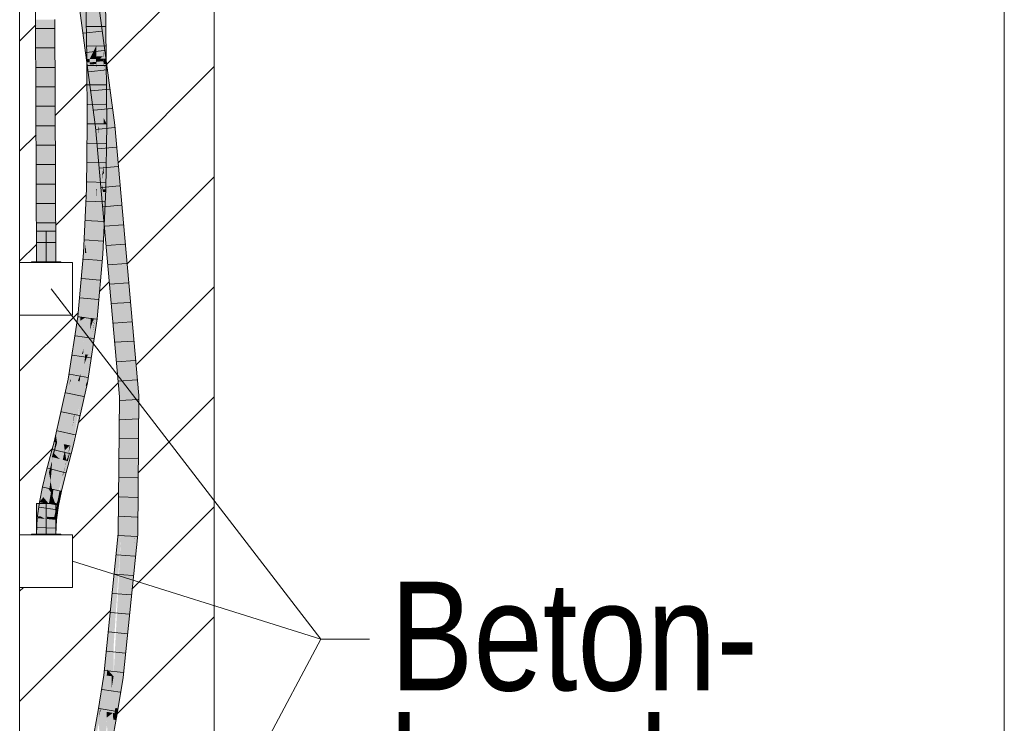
# Model space of a CAD drawing. Extents: x -620 to 300, y 62 to 1107.
# Tile 105 of 109: x 193 to 205, y 687 to 696. Entities that reach past the tile are written whole.
import ezdxf
from ezdxf.lldxf.tags import DXFTag

# ---------------------------------------------------------------- set-up
doc = ezdxf.new("R2010")
doc.units = 0
doc.layers.get('0').update_dxf_attribs({"lineweight": 35})
for name, color, linetype, lineweight, true_color in [('E_Betonbaudose', 1, 'Continuous', 13, 0xff0000), ('E_Detail_Beschriftung', 7, 'Continuous', 13, 0x009900), ('E_Detail_Wandschraffur', 7, 'Continuous', 5, 0xc0c0c0), ('E_Leerrohr 25-A06G9GDD8I', 7, 'Continuous', 9, 0xff8000), ('E_Leerrohr 25-Shading', 7, 'Continuous', 9, 0xff8000)]:
    doc.layers.add(name, color=color, linetype=linetype, lineweight=lineweight, true_color=true_color)
doc.layers.add('E_Detail_Linie_Text_Bem', color=7, linetype='Continuous', lineweight=13)
doc.styles.get("Standard").update_dxf_attribs({"font": 'ARIALN.TTF'})
tags = doc.linetypes.add('fein_strichliert', pattern=[4, 1, -2, 1]).pattern_tags.tags
tags[8:9] = [DXFTag(74, 4), DXFTag(75, 0), DXFTag(340, '0'), DXFTag(46, 0.0), DXFTag(50, 0.0), DXFTag(44, 0.0), DXFTag(45, 0.0)]
tags[6:7] = [DXFTag(74, 4), DXFTag(75, 0), DXFTag(340, '0'), DXFTag(46, 0.0), DXFTag(50, 0.0), DXFTag(44, 0.0), DXFTag(45, 0.0)]
tags[4:5] = [DXFTag(74, 4), DXFTag(75, 0), DXFTag(340, '0'), DXFTag(46, 0.0), DXFTag(50, 0.0), DXFTag(44, 0.0), DXFTag(45, 0.0)]
tags = doc.linetypes.add('fein_strichliert-A06G9GDB8I', pattern=[4, 1, -2, 1]).pattern_tags.tags
tags[8:9] = [DXFTag(74, 4), DXFTag(75, 0), DXFTag(340, '0'), DXFTag(46, 0.0), DXFTag(50, 0.0), DXFTag(44, 0.0), DXFTag(45, 0.0)]
tags[6:7] = [DXFTag(74, 4), DXFTag(75, 0), DXFTag(340, '0'), DXFTag(46, 0.0), DXFTag(50, 0.0), DXFTag(44, 0.0), DXFTag(45, 0.0)]
tags[4:5] = [DXFTag(74, 4), DXFTag(75, 0), DXFTag(340, '0'), DXFTag(46, 0.0), DXFTag(50, 0.0), DXFTag(44, 0.0), DXFTag(45, 0.0)]
tags = doc.linetypes.add('STRICHPUNKT2-A06G9GDE8I', pattern=[12.7, 6.35, -3.175, 0, -3.175]).pattern_tags.tags
tags[10:11] = [DXFTag(74, 4), DXFTag(75, 0), DXFTag(340, '0'), DXFTag(46, 0.0), DXFTag(50, 0.0), DXFTag(44, 0.0), DXFTag(45, 0.0)]
tags[8:9] = [DXFTag(74, 4), DXFTag(75, 0), DXFTag(340, '0'), DXFTag(46, 0.0), DXFTag(50, 0.0), DXFTag(44, 0.0), DXFTag(45, 0.0)]
tags[6:7] = [DXFTag(74, 4), DXFTag(75, 0), DXFTag(340, '0'), DXFTag(46, 0.0), DXFTag(50, 0.0), DXFTag(44, 0.0), DXFTag(45, 0.0)]
tags[4:5] = [DXFTag(74, 4), DXFTag(75, 0), DXFTag(340, '0'), DXFTag(46, 0.0), DXFTag(50, 0.0), DXFTag(44, 0.0), DXFTag(45, 0.0)]

# ---------------------------------------------------------------- blocks, each defined once
blk = doc.blocks.new('Shading-A06G9G1B8I', base_point=(193.119, 715.362))
at = {"layer": 'E_Leerrohr 25-Shading', "color": 43, "true_color": 0xd7ab7f}
for points in [[(193.505, 696.2), (193.631, 695.252), (193.518, 696.202), (193.632, 695.252)], [(193.518, 696.202), (193.663, 695.288), (193.541, 696.205)], [(193.518, 696.202), (193.632, 695.252), (193.666, 695.261), (193.667, 695.254)], [(193.518, 696.202), (193.666, 695.261), (193.663, 695.288)], [(193.65, 696.207), (193.613, 696.207), (193.661, 695.332), (193.625, 695.332)], [(193.662, 695.332), (193.65, 696.207), (193.661, 695.332)], [(193.844, 695.289), (193.741, 696.231), (193.83, 695.368), (193.716, 696.227)], [(193.812, 695.786), (193.752, 696.232), (193.789, 695.784), (193.741, 696.231)], [(193.837, 695.5), (193.835, 696.21), (193.826, 696.21)], [(193.875, 695.335), (193.863, 696.211), (193.842, 695.334), (193.835, 696.21)], [(193.837, 695.5), (193.84, 695.392), (193.835, 696.21), (193.841, 695.473)], [(192.978, 692.724), (193.015, 692.724), (192.965, 695.836), (193.002, 695.836)], [(193.206, 695.837), (193.179, 695.837), (193.2, 692.724), (193.18, 695.602)], [(193.206, 695.837), (193.2, 692.724), (193.228, 692.724)], [(193.228, 692.724), (193.215, 695.837), (193.206, 695.837)], [(193.789, 695.784), (193.822, 695.492), (193.812, 695.786), (193.851, 695.494)], [(193.18, 695.602), (193.192, 692.724), (193.2, 692.724)], [(193.851, 695.494), (193.822, 695.492), (193.872, 695.33), (193.84, 695.327)], [(193.84, 695.392), (193.837, 695.5), (193.84, 695.369)], [(193.837, 695.5), (193.839, 695.334), (193.841, 695.334)], [(193.84, 695.392), (193.842, 695.334), (193.841, 695.473)], [(193.662, 695.291), (193.661, 695.332), (193.626, 695.288), (193.625, 695.332)], [(193.665, 694.493), (193.662, 695.291), (193.631, 694.494), (193.626, 695.288)], [(193.661, 695.332), (193.662, 695.291), (193.662, 695.332), (193.662, 695.291)], [(193.666, 694.493), (193.667, 694.493), (193.662, 695.332)], [(193.662, 695.291), (193.665, 694.493), (193.662, 695.291), (193.666, 694.493)], [(193.83, 695.368), (193.839, 695.3), (193.842, 695.301)], [(193.839, 695.303), (193.841, 695.334), (193.84, 695.334)], [(193.839, 695.303), (193.844, 694.57), (193.841, 695.334), (193.842, 695.248)], [(193.839, 695.334), (193.839, 695.303), (193.84, 695.334)], [(193.839, 695.3), (193.858, 695.16), (193.842, 695.301), (193.844, 695.289)], [(193.841, 695.334), (193.842, 695.334), (193.84, 695.369), (193.84, 695.392)], [(193.876, 695.303), (193.872, 695.33), (193.843, 695.301), (193.84, 695.327)], [(193.841, 695.334), (193.842, 695.303), (193.842, 695.334), (193.842, 695.303)], [(193.876, 695.305), (193.875, 695.335), (193.842, 695.303), (193.842, 695.334)], [(193.843, 694.989), (193.878, 694.989), (193.842, 695.303), (193.876, 695.305)], [(193.842, 695.303), (193.842, 695.248), (193.842, 695.303)], [(193.88, 695.27), (193.876, 695.303), (193.846, 695.267), (193.843, 695.301)], [(193.846, 695.267), (193.858, 695.16), (193.88, 695.27), (193.985, 694.482)], [(193.631, 695.252), (193.644, 695.149), (193.632, 695.252)], [(193.632, 695.252), (193.644, 695.149), (193.667, 695.254), (193.773, 694.46)], [(193.69, 694.873), (193.644, 695.149), (193.697, 694.754)], [(193.773, 694.46), (193.644, 695.149), (193.759, 694.459)], [(193.985, 694.482), (193.858, 695.16), (193.949, 694.479)], [(193.844, 694.57), (193.881, 694.493), (193.843, 694.989), (193.878, 694.989)], [(193.759, 694.459), (193.69, 694.873), (193.736, 694.457), (193.697, 694.754)], [(193.881, 694.493), (193.844, 694.57), (193.844, 694.493)], [(193.631, 694.494), (193.631, 694.494), (193.622, 693.663), (193.62, 693.663)], [(193.622, 693.663), (193.649, 693.662), (193.631, 694.494), (193.665, 694.493)], [(193.665, 694.493), (193.649, 693.662), (193.666, 694.493), (193.651, 693.662)], [(193.666, 694.493), (193.651, 693.662), (193.667, 694.493), (193.653, 693.662)], [(193.653, 693.662), (193.657, 693.662), (193.667, 694.493)], [(193.736, 694.457), (193.805, 693.766), (193.759, 694.459), (193.784, 694.232)], [(193.805, 693.766), (193.736, 694.457), (193.812, 693.601)], [(193.759, 694.459), (193.801, 694.083), (193.773, 694.46), (193.783, 694.349)], [(193.881, 694.493), (193.844, 694.493), (193.87, 693.655), (193.833, 693.656)], [(194.241, 691.599), (193.985, 694.482), (194.257, 691.003), (193.949, 694.479)], [(193.801, 694.083), (193.826, 693.857), (193.783, 694.349)], [(193.784, 694.232), (193.83, 693.815), (193.826, 693.857)], [(193.83, 693.815), (193.784, 694.232), (193.845, 693.361), (193.805, 693.766)], [(193.805, 693.766), (193.812, 693.601), (193.845, 693.361), (193.849, 693.188)], [(193.83, 693.815), (193.845, 693.361), (193.839, 693.623)], [(193.835, 693.762), (193.83, 693.815), (193.842, 693.574)], [(193.875, 693.061), (193.85, 693.593), (193.842, 693.574), (193.835, 693.762)], [(193.622, 693.663), (193.62, 693.663), (193.594, 693.085)], [(193.594, 693.085), (193.608, 692.952), (193.622, 693.663), (193.649, 693.662)], [(193.649, 693.662), (193.608, 692.952), (193.651, 693.662), (193.609, 692.938)], [(193.651, 693.662), (193.609, 692.938), (193.653, 693.662), (193.612, 692.913)], [(193.653, 693.662), (193.612, 692.913), (193.657, 693.662), (193.616, 692.872)], [(193.616, 692.872), (193.619, 692.837), (193.657, 693.662)], [(193.807, 693.079), (193.832, 692.822), (193.832, 693.623), (193.868, 693.622)], [(193.832, 693.623), (193.839, 693.623), (193.833, 693.656), (193.839, 693.656)], [(193.839, 693.623), (193.868, 693.622), (193.839, 693.656), (193.87, 693.655)], [(193.845, 693.361), (193.859, 693.219), (193.839, 693.623)], [(193.875, 693.061), (193.842, 693.574), (193.859, 693.219)], [(193.865, 693.419), (193.85, 693.593), (193.893, 692.875), (193.875, 693.061)], [(193.865, 693.419), (193.893, 692.875), (193.88, 693.251), (193.908, 692.731)], [(193.849, 693.188), (193.875, 692.888), (193.845, 693.361), (193.859, 693.219)], [(193.908, 692.731), (194.08, 690.993), (193.88, 693.251)], [(193.875, 693.061), (193.859, 693.219), (193.892, 692.703), (193.875, 692.888)], [(193.583, 692.839), (193.601, 692.838), (193.594, 693.085), (193.608, 692.952)], [(193.807, 693.079), (193.796, 692.825), (193.797, 692.825)], [(193.832, 692.822), (193.807, 693.079), (193.797, 692.825)], [(193.893, 692.875), (193.875, 693.061), (193.917, 692.418), (193.892, 692.703)], [(193.608, 692.952), (193.601, 692.838), (193.609, 692.938), (193.603, 692.838)], [(193.609, 692.938), (193.603, 692.838), (193.612, 692.913), (193.607, 692.838)], [(193.612, 692.913), (193.607, 692.838), (193.616, 692.872), (193.614, 692.837)], [(193.614, 692.837), (193.619, 692.837), (193.616, 692.872)], [(193.893, 692.875), (193.917, 692.418), (193.908, 692.731), (193.935, 692.214)], [(193.601, 692.838), (193.583, 692.839), (193.51, 692.029)], [(193.51, 692.029), (193.512, 692.029), (193.601, 692.838), (193.603, 692.838)], [(193.603, 692.838), (193.512, 692.029), (193.607, 692.838), (193.518, 692.027)], [(193.607, 692.838), (193.518, 692.027), (193.614, 692.837), (193.527, 692.024)], [(193.614, 692.837), (193.527, 692.024), (193.619, 692.837), (193.538, 692.021)], [(193.538, 692.021), (193.545, 692.019), (193.619, 692.837)], [(193.797, 692.825), (193.796, 692.825), (193.73, 691.997), (193.721, 691.998)], [(193.812, 692.602), (193.832, 692.822), (193.779, 692.604), (193.797, 692.825)], [(193.935, 692.214), (194.044, 690.991), (193.908, 692.731), (194.08, 690.993)], [(193.73, 691.997), (193.757, 691.994), (193.779, 692.604), (193.812, 692.602)], [(193.44, 691.368), (193.424, 691.209), (193.545, 692.019)], [(193.538, 692.02), (193.459, 691.562), (193.545, 692.019), (193.44, 691.368)], [(193.527, 692.021), (193.477, 691.741), (193.538, 692.02), (193.459, 691.562)], [(193.517, 692.023), (193.49, 691.873), (193.527, 692.021), (193.477, 691.741)], [(193.497, 691.941), (193.49, 691.873), (193.512, 692.023), (193.517, 692.023)], [(193.512, 692.023), (193.509, 692.024), (193.497, 691.941)], [(193.509, 692.024), (193.512, 692.023), (193.51, 692.029), (193.512, 692.029)], [(193.512, 692.029), (193.512, 692.023), (193.518, 692.027), (193.517, 692.023)], [(193.518, 692.027), (193.517, 692.023), (193.527, 692.024), (193.527, 692.021)], [(193.527, 692.024), (193.527, 692.021), (193.538, 692.021), (193.538, 692.02)], [(193.538, 692.02), (193.545, 692.019), (193.538, 692.021)], [(193.634, 691.17), (193.757, 691.994), (193.621, 691.172), (193.73, 691.997)], [(193.687, 691.74), (193.726, 691.967), (193.721, 691.998), (193.73, 691.997)], [(193.687, 691.74), (193.721, 691.998), (193.71, 691.927)], [(193.471, 691.769), (193.414, 691.39), (193.49, 691.873), (193.477, 691.741)], [(193.49, 691.873), (193.497, 691.941), (193.471, 691.769)], [(193.717, 691.899), (193.695, 691.788), (193.668, 691.531), (193.676, 691.635)], [(193.71, 691.927), (193.684, 691.754), (193.687, 691.74), (193.671, 691.646)], [(193.695, 691.788), (193.717, 691.899), (193.718, 691.925)], [(193.717, 691.899), (193.726, 691.967), (193.718, 691.925)], [(193.477, 691.741), (193.414, 691.39), (193.399, 691.213), (193.388, 691.215)], [(193.477, 691.741), (193.399, 691.213), (193.459, 691.562)], [(193.663, 691.533), (193.695, 691.788), (193.651, 691.534)], [(193.684, 691.754), (193.651, 691.531), (193.671, 691.646)], [(193.676, 691.635), (193.618, 691.173), (193.668, 691.531), (193.621, 691.172)], [(194.293, 691.005), (194.241, 691.599), (194.286, 691.005)], [(194.241, 691.599), (194.257, 691.003), (194.286, 691.005)], [(193.459, 691.562), (193.399, 691.213), (193.44, 691.368), (193.414, 691.211)], [(193.615, 691.173), (193.661, 691.532), (193.611, 691.174), (193.656, 691.531)], [(193.611, 691.174), (193.656, 691.531), (193.627, 691.374), (193.651, 691.531)], [(193.663, 691.533), (193.661, 691.532), (193.618, 691.173), (193.615, 691.173)], [(193.656, 691.533), (193.651, 691.534), (193.656, 691.531), (193.651, 691.531)], [(193.661, 691.533), (193.656, 691.533), (193.661, 691.532), (193.656, 691.531)], [(193.661, 691.532), (193.663, 691.533), (193.661, 691.533)], [(193.414, 691.211), (193.424, 691.209), (193.44, 691.368)], [(193.627, 691.374), (193.598, 691.176), (193.602, 691.176)], [(193.611, 691.174), (193.627, 691.374), (193.602, 691.176)], [(193.424, 691.209), (193.238, 690.439), (193.239, 690.434)], [(193.424, 691.209), (193.398, 691.148), (193.238, 690.439), (193.297, 690.745)], [(193.244, 690.402), (193.424, 691.209), (193.239, 690.434)], [(193.398, 691.148), (193.355, 691.044), (193.297, 690.745)], [(193.355, 691.044), (193.388, 691.215), (193.319, 690.907)], [(193.388, 691.215), (193.355, 691.044), (193.399, 691.213)], [(193.399, 691.213), (193.355, 691.044), (193.414, 691.211), (193.398, 691.148)], [(193.398, 691.148), (193.424, 691.209), (193.414, 691.211)], [(193.479, 690.476), (193.611, 691.174), (193.547, 690.891), (193.602, 691.176)], [(193.515, 690.638), (193.615, 691.173), (193.479, 690.476), (193.611, 691.174)], [(193.547, 690.891), (193.598, 691.176), (193.501, 690.651), (193.505, 690.678)], [(193.505, 690.678), (193.598, 691.176), (193.531, 690.879)], [(193.618, 691.173), (193.615, 691.173), (193.533, 690.717), (193.515, 690.638)], [(193.533, 690.717), (193.537, 690.736), (193.618, 691.173), (193.621, 691.172)], [(193.602, 691.176), (193.598, 691.176), (193.547, 690.891)], [(193.613, 691.13), (193.595, 691.037), (193.624, 691.129), (193.585, 690.953)], [(193.634, 691.17), (193.621, 691.172), (193.624, 691.129), (193.613, 691.13)], [(193.319, 690.907), (193.297, 690.745), (193.355, 691.044)], [(193.595, 691.037), (193.537, 690.736), (193.585, 690.953)], [(194.08, 690.993), (194.044, 690.991), (194.032, 689.232), (194.03, 689.232)], [(194.066, 689.23), (194.08, 690.993), (194.032, 689.232)], [(194.286, 691.005), (194.257, 691.003), (194.276, 689.219), (194.243, 689.221)], [(194.28, 689.219), (194.293, 691.005), (194.276, 689.219), (194.286, 691.005)], [(193.319, 690.907), (193.293, 690.792), (193.297, 690.745), (193.268, 690.628)], [(193.531, 690.879), (193.416, 690.362), (193.429, 690.359)], [(193.444, 690.356), (193.531, 690.879), (193.429, 690.359)], [(193.476, 690.463), (193.479, 690.476), (193.491, 690.575), (193.547, 690.891)], [(193.547, 690.891), (193.501, 690.651), (193.491, 690.575)], [(193.293, 690.792), (193.268, 690.68), (193.238, 690.439), (193.234, 690.463)], [(193.268, 690.628), (193.238, 690.439), (193.297, 690.745)], [(193.234, 690.463), (193.268, 690.68), (193.231, 690.484), (193.237, 690.542)], [(193.505, 690.678), (193.444, 690.356), (193.501, 690.651)], [(193.501, 690.651), (193.444, 690.356), (193.491, 690.575), (193.452, 690.354)], [(193.228, 690.501), (193.208, 690.411), (193.214, 690.409)], [(193.231, 690.484), (193.228, 690.501), (193.223, 690.407), (193.214, 690.409)], [(193.234, 690.463), (193.231, 690.484), (193.225, 690.407), (193.223, 690.407)], [(193.225, 690.407), (193.233, 690.405), (193.234, 690.463), (193.238, 690.439)], [(193.237, 690.542), (193.228, 690.501), (193.231, 690.484)], [(193.452, 690.354), (193.476, 690.463), (193.491, 690.575)], [(193.214, 690.409), (193.208, 690.411), (193.177, 690.218), (193.157, 690.223)], [(193.223, 690.407), (193.214, 690.409), (193.211, 690.332), (193.177, 690.218)], [(193.189, 690.215), (193.202, 690.249), (193.211, 690.332), (193.214, 690.343)], [(193.202, 690.249), (193.233, 690.405), (193.214, 690.343)], [(193.233, 690.405), (193.202, 690.249), (193.207, 690.271)], [(193.205, 690.26), (193.244, 690.402), (193.233, 690.405)], [(193.223, 690.407), (193.211, 690.332), (193.217, 690.363)], [(193.217, 690.363), (193.211, 690.332), (193.214, 690.343)], [(193.225, 690.407), (193.217, 690.363), (193.233, 690.405), (193.214, 690.343)], [(193.225, 690.407), (193.223, 690.407), (193.217, 690.363)], [(193.234, 690.413), (193.233, 690.405), (193.239, 690.434), (193.244, 690.402)], [(193.238, 690.439), (193.234, 690.413), (193.239, 690.434)], [(193.369, 690.181), (193.413, 690.293), (193.416, 690.362), (193.429, 690.359)], [(193.369, 690.181), (193.416, 690.362), (193.385, 690.247)], [(193.398, 690.158), (193.444, 690.356), (193.382, 690.162), (193.429, 690.359)], [(193.398, 690.158), (193.452, 690.354), (193.398, 690.158), (193.444, 690.356)], [(193.177, 690.218), (193.157, 690.223), (193.14, 690.021), (193.105, 690.03)], [(193.14, 690.021), (193.189, 690.215), (193.177, 690.218)], [(193.14, 690.021), (193.14, 690.021), (193.189, 690.215), (193.18, 690.167)], [(193.211, 690.332), (193.177, 690.218), (193.189, 690.215)], [(193.18, 690.167), (193.192, 690.214), (193.189, 690.215)], [(193.202, 690.249), (193.189, 690.215), (193.192, 690.214)], [(193.202, 690.249), (193.205, 690.26), (193.207, 690.271)], [(193.385, 690.247), (193.363, 690.168), (193.375, 690.206), (193.366, 690.175)], [(193.375, 690.164), (193.413, 690.293), (193.365, 690.167), (193.369, 690.181)], [(193.366, 690.175), (193.369, 690.181), (193.375, 690.206)], [(193.382, 690.162), (193.413, 690.293), (193.375, 690.164)], [(193.363, 690.168), (193.312, 689.977), (193.358, 690.145)], [(193.312, 689.977), (193.313, 689.976), (193.358, 690.145), (193.342, 690.079)], [(193.337, 689.97), (193.382, 690.162), (193.318, 689.975), (193.375, 690.164)], [(193.342, 690.079), (193.318, 689.975), (193.351, 690.11), (193.32, 689.979)], [(193.32, 689.979), (193.375, 690.164), (193.365, 690.167)], [(193.347, 689.968), (193.398, 690.158), (193.337, 689.97), (193.382, 690.162)], [(193.365, 690.167), (193.342, 690.079), (193.351, 690.11)], [(193.365, 690.167), (193.364, 690.167), (193.342, 690.079), (193.358, 690.145)], [(193.364, 690.167), (193.363, 690.168), (193.358, 690.145)], [(193.366, 690.175), (193.363, 690.168), (193.364, 690.167)], [(193.365, 690.167), (193.369, 690.181), (193.364, 690.167), (193.366, 690.175)], [(193.14, 690.021), (193.105, 690.03), (193.092, 689.826), (193.057, 689.834)], [(193.313, 689.976), (193.312, 689.977), (193.265, 689.787)], [(193.267, 689.787), (193.318, 689.975), (193.265, 689.787), (193.313, 689.976)], [(193.276, 689.785), (193.296, 689.78), (193.318, 689.975), (193.337, 689.97)], [(193.3, 689.779), (193.347, 689.968), (193.296, 689.78), (193.337, 689.97)], [(193.313, 689.976), (193.318, 689.975), (193.342, 690.079)], [(193.067, 689.7), (193.092, 689.826), (193.016, 689.635), (193.057, 689.834)], [(193.267, 689.787), (193.227, 689.599), (193.276, 689.785), (193.251, 689.653)], [(193.265, 689.787), (193.227, 689.599), (193.267, 689.787), (193.227, 689.599)], [(193.241, 689.597), (193.287, 689.73), (193.251, 689.653)], [(193.241, 689.597), (193.242, 689.597), (193.287, 689.73), (193.285, 689.721)], [(193.242, 689.597), (193.259, 689.594), (193.293, 689.744), (193.268, 689.62)], [(193.251, 689.653), (193.287, 689.73), (193.276, 689.785), (193.296, 689.78)], [(193.285, 689.721), (193.293, 689.744), (193.287, 689.73)], [(193.287, 689.73), (193.293, 689.744), (193.296, 689.78), (193.3, 689.779)], [(193.042, 689.63), (193.016, 689.635), (192.996, 689.43), (192.989, 689.431)], [(193.029, 689.454), (193.052, 689.629), (193.002, 689.455), (193.042, 689.63)], [(193.067, 689.7), (193.016, 689.635), (193.042, 689.63)], [(193.052, 689.629), (193.067, 689.7), (193.042, 689.63)], [(193.205, 689.44), (193.24, 689.59), (193.227, 689.599), (193.241, 689.597)], [(193.242, 689.597), (193.206, 689.443), (193.259, 689.594), (193.223, 689.442)], [(193.259, 689.594), (193.223, 689.442), (193.263, 689.593), (193.242, 689.441)], [(193.227, 689.599), (193.241, 689.597), (193.251, 689.653)], [(193.24, 689.59), (193.242, 689.597), (193.241, 689.597)], [(193.259, 689.594), (193.263, 689.593), (193.268, 689.62)], [(192.996, 689.43), (193.025, 689.428), (193.002, 689.455), (193.029, 689.454)], [(192.996, 689.43), (192.989, 689.431), (192.978, 689.224)], [(193.015, 689.224), (193.025, 689.428), (192.978, 689.224), (192.996, 689.43)], [(193.216, 689.41), (193.201, 689.411), (193.2, 689.224), (193.192, 689.224)], [(193.228, 689.224), (193.238, 689.408), (193.2, 689.224), (193.216, 689.41)], [(193.201, 689.411), (193.216, 689.41), (193.205, 689.44), (193.22, 689.426)], [(193.206, 689.443), (193.205, 689.44), (193.223, 689.442), (193.22, 689.426)], [(193.216, 689.41), (193.238, 689.408), (193.22, 689.426)], [(193.223, 689.442), (193.22, 689.426), (193.242, 689.441), (193.238, 689.408)], [(193.979, 688.506), (193.969, 688.27), (194.066, 689.23)], [(194.032, 689.232), (193.995, 688.886), (194.066, 689.23), (193.979, 688.506)], [(193.995, 688.886), (194.032, 689.232), (194.026, 689.191)], [(194.032, 689.232), (194.03, 689.232), (194.026, 689.191)], [(194.26, 689.023), (194.243, 689.221), (194.238, 688.803), (194.24, 689.183)], [(194.24, 689.183), (194.243, 689.221), (194.24, 689.191)], [(194.243, 689.221), (194.26, 689.023), (194.276, 689.219)], [(194.26, 689.023), (194.28, 689.219), (194.276, 689.219)], [(194.058, 687.387), (194.094, 687.382), (194.24, 689.191), (194.234, 689.113)], [(194.234, 689.113), (194.094, 687.382), (194.143, 687.867)], [(194.24, 689.183), (194.234, 689.113), (194.238, 688.803), (194.143, 687.867)], [(194.24, 689.191), (194.234, 689.113), (194.24, 689.191), (194.24, 689.183)], [(193.974, 688.683), (193.947, 688.052), (193.995, 688.886), (193.969, 688.27)], [(193.921, 688.151), (193.89, 687.487), (193.974, 688.683), (193.947, 688.052)], [(193.882, 687.407), (193.89, 687.487), (193.846, 687.411), (193.921, 688.151)], [(193.808, 686.993), (193.807, 686.954), (193.882, 687.407)], [(193.814, 687.216), (193.808, 686.993), (193.846, 687.411), (193.882, 687.407)], [(193.992, 686.99), (194.001, 686.989), (194.052, 687.351)], [(194.001, 686.989), (194.058, 687.387), (194.052, 687.351)], [(194.001, 686.989), (194.029, 686.987), (194.058, 687.387), (194.094, 687.382)], [(193.814, 687.216), (193.771, 686.96), (193.792, 686.957)], [(193.792, 686.957), (193.801, 686.955), (193.814, 687.216), (193.808, 686.993)], [(193.722, 686.493), (193.771, 686.96), (193.686, 686.5)], [(193.722, 686.493), (193.777, 686.79), (193.771, 686.96), (193.792, 686.957)], [(193.778, 686.797), (193.777, 686.79), (193.807, 686.954)], [(193.801, 686.955), (193.784, 686.872), (193.807, 686.954), (193.778, 686.797)], [(193.792, 686.957), (193.784, 686.872), (193.801, 686.955)], [(193.801, 686.955), (193.807, 686.954), (193.808, 686.993)], [(194.003, 686.837), (194.017, 686.917), (193.966, 686.84), (193.981, 686.923)], [(194.017, 686.917), (194.029, 686.987), (193.981, 686.923), (193.992, 686.99)], [(193.9, 686.482), (193.936, 686.479), (193.966, 686.84), (194.003, 686.837)]]:
    blk.add_solid(points, dxfattribs=at)
at = {"layer": 'E_Leerrohr 25-Shading', "color": 31, "true_color": 0xfabd7f}
for points in [[(193.541, 696.205), (193.742, 695.364), (193.628, 696.216)], [(193.541, 696.205), (193.739, 695.293), (193.742, 695.364), (193.744, 695.294)], [(193.739, 695.293), (193.541, 696.205), (193.663, 695.288)], [(193.83, 695.368), (193.716, 696.227), (193.742, 695.364), (193.628, 696.216)], [(193.662, 695.332), (193.737, 695.48), (193.65, 696.207), (193.684, 696.208)], [(193.737, 695.48), (193.748, 695.5), (193.684, 696.208), (193.738, 696.208)], [(193.837, 695.5), (193.826, 696.21), (193.748, 695.5), (193.738, 696.208)], [(193.015, 692.724), (193.103, 692.724), (193.002, 695.836), (193.09, 695.837)], [(193.09, 695.837), (193.103, 692.724), (193.1, 695.837)], [(193.1, 695.837), (193.103, 692.724), (193.113, 695.837)], [(193.103, 692.724), (193.192, 692.724), (193.113, 695.837), (193.179, 695.837)], [(193.745, 695.333), (193.746, 695.364), (193.662, 695.332), (193.737, 695.48)], [(193.746, 695.364), (193.748, 695.5), (193.737, 695.48)], [(193.75, 695.333), (193.748, 695.5), (193.745, 695.333)], [(193.839, 695.334), (193.837, 695.5), (193.75, 695.333), (193.748, 695.5)], [(193.745, 695.333), (193.662, 695.332), (193.728, 694.493), (193.667, 694.493)], [(193.666, 695.261), (193.745, 695.267), (193.663, 695.288), (193.739, 695.293)], [(193.756, 694.493), (193.75, 695.333), (193.728, 694.493), (193.745, 695.333)], [(193.739, 695.293), (193.745, 695.267), (193.744, 695.294)], [(193.745, 695.294), (193.742, 695.364), (193.744, 695.294)], [(193.751, 695.294), (193.742, 695.364), (193.745, 695.294)], [(193.742, 695.364), (193.751, 695.294), (193.746, 695.364)], [(193.745, 695.267), (193.746, 695.267), (193.744, 695.294), (193.745, 695.294)], [(193.751, 695.294), (193.745, 695.294), (193.757, 695.21)], [(193.757, 695.21), (193.745, 695.294), (193.808, 694.464), (193.78, 694.461)], [(193.751, 695.294), (193.83, 695.368), (193.746, 695.364)], [(193.839, 695.303), (193.839, 695.334), (193.751, 695.296), (193.75, 695.333)], [(193.75, 695.333), (193.756, 694.493), (193.759, 694.493)], [(193.83, 695.368), (193.751, 695.294), (193.839, 695.3), (193.833, 694.678)], [(193.751, 695.296), (193.844, 694.493), (193.839, 695.303)], [(193.751, 695.296), (193.756, 694.821), (193.844, 694.493), (193.781, 694.493)], [(193.828, 694.719), (193.751, 695.294), (193.757, 695.21), (193.751, 695.294)], [(193.833, 694.678), (193.861, 694.469), (193.839, 695.3), (193.858, 695.16)], [(193.666, 695.261), (193.773, 694.46), (193.709, 695.264)], [(193.773, 694.46), (193.745, 695.267), (193.709, 695.264)], [(193.78, 694.461), (193.746, 695.267), (193.773, 694.46), (193.745, 695.267)], [(193.834, 694.467), (193.828, 694.715), (193.808, 694.464), (193.757, 695.21)], [(193.828, 694.719), (193.757, 695.21), (193.828, 694.715)], [(193.949, 694.479), (193.858, 695.16), (193.895, 694.473)], [(193.858, 695.16), (193.861, 694.469), (193.895, 694.473)], [(193.756, 694.821), (193.759, 694.493), (193.781, 694.493)], [(193.828, 694.715), (193.833, 694.678), (193.828, 694.719)], [(193.833, 694.678), (193.828, 694.715), (193.84, 694.467), (193.834, 694.467)], [(193.84, 694.467), (193.861, 694.469), (193.833, 694.678)], [(193.728, 694.493), (193.667, 694.493), (193.703, 693.66), (193.657, 693.662)], [(193.745, 693.659), (193.756, 694.493), (193.703, 693.66), (193.728, 694.493)], [(193.756, 694.493), (193.745, 693.659), (193.753, 693.659)], [(193.76, 693.659), (193.759, 694.493), (193.753, 693.659), (193.756, 694.493)], [(193.76, 693.659), (193.781, 694.493), (193.759, 694.493)], [(193.76, 693.659), (193.827, 693.657), (193.781, 694.493), (193.83, 693.82)], [(193.78, 694.461), (193.773, 694.46), (193.783, 694.349)], [(193.826, 693.857), (193.835, 693.912), (193.78, 694.461), (193.808, 694.464)], [(193.826, 693.857), (193.78, 694.461), (193.783, 694.349)], [(193.781, 694.493), (193.83, 693.82), (193.807, 694.493), (193.831, 693.857)], [(193.831, 693.857), (193.843, 694.493), (193.807, 694.493)], [(193.835, 693.912), (193.843, 693.968), (193.808, 694.464), (193.834, 694.467)], [(193.833, 693.802), (193.843, 694.493), (193.831, 693.857)], [(193.843, 694.493), (193.833, 693.786), (193.844, 694.493), (193.835, 693.762)], [(193.84, 694.467), (193.834, 694.467), (193.855, 693.858), (193.845, 693.858)], [(193.855, 693.858), (193.915, 693.86), (193.84, 694.467), (193.861, 694.469)], [(193.895, 694.473), (193.861, 694.469), (193.915, 693.86)], [(194.257, 691.003), (193.949, 694.479), (193.915, 693.86), (193.895, 694.473)], [(193.835, 693.912), (193.826, 693.857), (193.837, 693.857)], [(193.84, 693.857), (193.843, 693.968), (193.837, 693.857), (193.835, 693.912)], [(193.845, 693.858), (193.843, 693.968), (193.84, 693.857)], [(193.829, 693.857), (193.826, 693.857), (193.83, 693.815)], [(193.827, 693.657), (193.831, 693.657), (193.829, 693.771)], [(193.835, 693.794), (193.829, 693.857), (193.835, 693.762), (193.83, 693.815)], [(193.834, 693.857), (193.829, 693.857), (193.835, 693.794)], [(193.829, 693.771), (193.831, 693.657), (193.83, 693.82), (193.833, 693.786)], [(193.83, 693.82), (193.833, 693.786), (193.831, 693.857), (193.833, 693.802)], [(193.833, 693.786), (193.831, 693.657), (193.835, 693.762), (193.833, 693.656)], [(193.849, 693.63), (193.845, 693.858), (193.835, 693.794), (193.834, 693.857)], [(193.849, 693.63), (193.835, 693.794), (193.85, 693.593), (193.835, 693.762)], [(193.854, 693.858), (193.845, 693.858), (193.864, 693.458), (193.849, 693.63)], [(193.855, 693.858), (193.854, 693.858), (193.865, 693.463), (193.864, 693.458)], [(193.863, 693.858), (193.855, 693.858), (193.872, 693.523), (193.865, 693.463)], [(193.872, 693.523), (193.915, 693.86), (193.863, 693.858)], [(193.915, 693.86), (193.872, 693.523), (194.08, 690.993), (193.879, 693.289)], [(194.257, 691.003), (193.915, 693.86), (194.168, 690.998)], [(193.915, 693.86), (194.08, 690.993), (194.168, 690.998)], [(193.703, 693.66), (193.657, 693.662), (193.666, 692.834), (193.619, 692.837)], [(193.708, 692.831), (193.745, 693.659), (193.666, 692.834), (193.703, 693.66)], [(193.745, 693.659), (193.708, 692.831), (193.721, 692.83)], [(193.751, 693.56), (193.745, 693.659), (193.737, 692.829), (193.721, 692.83)], [(193.753, 693.659), (193.745, 693.659), (193.751, 693.56)], [(193.76, 693.659), (193.753, 693.659), (193.757, 693.468), (193.751, 693.56)], [(193.757, 693.468), (193.827, 693.657), (193.76, 693.659)], [(193.757, 693.468), (193.796, 692.825), (193.827, 693.657), (193.807, 693.079)], [(193.827, 693.657), (193.807, 693.079), (193.831, 693.657), (193.832, 693.623)], [(193.832, 693.623), (193.833, 693.656), (193.831, 693.657)], [(193.85, 693.593), (193.865, 693.419), (193.849, 693.63), (193.864, 693.458)], [(193.737, 692.829), (193.747, 692.828), (193.751, 693.56), (193.757, 693.468)], [(193.872, 693.523), (193.864, 693.458), (193.879, 693.289)], [(193.747, 692.828), (193.796, 692.825), (193.757, 693.468)], [(193.864, 693.458), (193.865, 693.419), (193.879, 693.289), (193.88, 693.251)], [(193.88, 693.251), (194.08, 690.993), (193.879, 693.289)], [(193.643, 692.835), (193.619, 692.837), (193.551, 692.019), (193.545, 692.019)], [(193.609, 692.012), (193.666, 692.834), (193.551, 692.019), (193.643, 692.835)], [(193.633, 692.009), (193.708, 692.831), (193.609, 692.012), (193.666, 692.834)], [(193.708, 692.831), (193.633, 692.009), (193.652, 692.006)], [(193.678, 692.003), (193.721, 692.83), (193.652, 692.006), (193.708, 692.831)], [(193.702, 692), (193.737, 692.829), (193.678, 692.003), (193.721, 692.83)], [(193.715, 691.999), (193.747, 692.828), (193.702, 692), (193.737, 692.829)], [(193.721, 691.998), (193.796, 692.825), (193.715, 691.999), (193.747, 692.828)], [(193.424, 691.209), (193.434, 691.207), (193.545, 692.019), (193.543, 691.967)], [(193.609, 692.012), (193.543, 691.967), (193.584, 691.757), (193.519, 691.386)], [(193.545, 692.019), (193.543, 691.967), (193.551, 692.019)], [(193.543, 691.967), (193.609, 692.012), (193.551, 692.019)], [(193.563, 691.539), (193.633, 692.009), (193.609, 692.012)], [(193.633, 692.009), (193.563, 691.539), (193.585, 691.605)], [(193.624, 691.725), (193.652, 692.006), (193.585, 691.605), (193.633, 692.009)], [(193.666, 691.85), (193.678, 692.003), (193.624, 691.725), (193.652, 692.006)], [(193.702, 692), (193.678, 692.003), (193.698, 691.948), (193.666, 691.85)], [(193.715, 691.999), (193.698, 691.948), (193.71, 691.927), (193.684, 691.754)], [(193.698, 691.948), (193.715, 691.999), (193.702, 692)], [(193.71, 691.927), (193.721, 691.998), (193.715, 691.999)], [(193.543, 691.967), (193.434, 691.207), (193.519, 691.386), (193.486, 691.197)], [(193.684, 691.754), (193.698, 691.948), (193.64, 691.532), (193.666, 691.85)], [(193.519, 691.386), (193.511, 691.193), (193.584, 691.757), (193.563, 691.539)], [(193.606, 691.535), (193.624, 691.725), (193.577, 691.538), (193.585, 691.605)], [(193.64, 691.532), (193.666, 691.85), (193.606, 691.535), (193.624, 691.725)], [(193.684, 691.754), (193.64, 691.532), (193.651, 691.531)], [(193.585, 691.605), (193.563, 691.539), (193.577, 691.538)], [(193.577, 691.538), (193.563, 691.539), (193.546, 691.286), (193.511, 691.193)], [(193.606, 691.535), (193.577, 691.538), (193.594, 691.41), (193.546, 691.286)], [(193.64, 691.532), (193.594, 691.41), (193.598, 691.176), (193.571, 691.181)], [(193.594, 691.41), (193.64, 691.532), (193.606, 691.535)], [(193.64, 691.532), (193.598, 691.176), (193.627, 691.374)], [(193.627, 691.374), (193.651, 691.531), (193.64, 691.532)], [(193.486, 691.197), (193.511, 691.193), (193.519, 691.386)], [(193.571, 691.181), (193.594, 691.41), (193.534, 691.188), (193.546, 691.286)], [(193.546, 691.286), (193.511, 691.193), (193.534, 691.188)], [(193.371, 690.854), (193.434, 691.207), (193.244, 690.402), (193.424, 691.209)], [(193.288, 690.392), (193.313, 690.386), (193.434, 691.207), (193.486, 691.197)], [(193.486, 691.197), (193.313, 690.386), (193.416, 690.766), (193.326, 690.383)], [(193.486, 691.197), (193.416, 690.766), (193.511, 691.193)], [(193.431, 690.763), (193.511, 691.193), (193.416, 690.766)], [(193.444, 690.611), (193.416, 690.362), (193.571, 691.181), (193.531, 690.879)], [(193.461, 690.756), (193.511, 691.193), (193.431, 690.763)], [(193.444, 690.611), (193.571, 691.181), (193.534, 691.188)], [(193.534, 691.188), (193.511, 691.193), (193.467, 690.755), (193.461, 690.756)], [(193.531, 690.879), (193.598, 691.176), (193.571, 691.181)], [(194.168, 690.998), (194.08, 690.993), (194.155, 689.225), (194.066, 689.23)], [(194.168, 690.998), (194.168, 690.998), (194.24, 689.221), (194.155, 689.225)], [(194.243, 689.221), (194.257, 691.003), (194.24, 689.221), (194.168, 690.998)], [(193.288, 690.392), (193.371, 690.854), (193.244, 690.402)], [(193.371, 690.854), (193.244, 690.402), (193.244, 690.402)], [(193.326, 690.383), (193.33, 690.382), (193.416, 690.766)], [(193.358, 690.376), (193.431, 690.763), (193.33, 690.382), (193.416, 690.766)], [(193.444, 690.611), (193.461, 690.756), (193.358, 690.376), (193.431, 690.763)], [(193.461, 690.756), (193.444, 690.611), (193.467, 690.755)], [(193.444, 690.611), (193.358, 690.376), (193.406, 690.365)], [(193.406, 690.365), (193.416, 690.362), (193.444, 690.611)], [(193.205, 690.26), (193.252, 690.215), (193.244, 690.402), (193.288, 690.392)], [(193.288, 690.392), (193.252, 690.215), (193.313, 690.386), (193.269, 690.199)], [(193.313, 690.386), (193.269, 690.199), (193.326, 690.383), (193.276, 690.192)], [(193.276, 690.192), (193.278, 690.191), (193.326, 690.383), (193.33, 690.382)], [(193.33, 690.382), (193.278, 690.191), (193.282, 690.19)], [(193.33, 690.382), (193.282, 690.19), (193.343, 690.3), (193.317, 690.18)], [(193.33, 690.382), (193.343, 690.3), (193.358, 690.376)], [(193.343, 690.3), (193.406, 690.365), (193.358, 690.376)], [(193.343, 690.3), (193.363, 690.168), (193.406, 690.365), (193.385, 690.247)], [(193.385, 690.247), (193.416, 690.362), (193.406, 690.365)], [(193.171, 690.013), (193.197, 690.212), (193.18, 690.167), (193.192, 690.214)], [(193.186, 690.009), (193.201, 690.211), (193.171, 690.013), (193.197, 690.212)], [(193.186, 690.009), (193.21, 690.003), (193.201, 690.211), (193.249, 690.198)], [(193.202, 690.249), (193.192, 690.214), (193.197, 690.212)], [(193.201, 690.211), (193.205, 690.26), (193.197, 690.212), (193.202, 690.249)], [(193.201, 690.211), (193.249, 690.198), (193.205, 690.26), (193.252, 690.215)], [(193.252, 690.215), (193.249, 690.198), (193.269, 690.199), (193.268, 690.193)], [(193.317, 690.18), (193.363, 690.168), (193.343, 690.3)], [(193.18, 690.167), (193.14, 690.021), (193.168, 690.014)], [(193.171, 690.013), (193.18, 690.167), (193.168, 690.014)], [(193.249, 690.198), (193.21, 690.003), (193.268, 690.193), (193.222, 690)], [(193.268, 690.193), (193.222, 690), (193.276, 690.191), (193.226, 689.999)], [(193.226, 689.999), (193.278, 690.191), (193.276, 690.191)], [(193.282, 690.19), (193.278, 690.191), (193.235, 689.997), (193.226, 689.999)], [(193.277, 689.986), (193.317, 690.18), (193.235, 689.997), (193.282, 690.19)], [(193.269, 690.199), (193.268, 690.193), (193.276, 690.192), (193.276, 690.191)], [(193.276, 690.191), (193.278, 690.191), (193.276, 690.192)], [(193.312, 689.977), (193.363, 690.168), (193.277, 689.986), (193.317, 690.18)], [(193.14, 690.019), (193.092, 689.826), (193.126, 689.819)], [(193.14, 690.019), (193.126, 689.819), (193.159, 689.913), (193.147, 689.814)], [(193.168, 690.014), (193.14, 690.021), (193.159, 689.913), (193.14, 690.019)], [(193.168, 690.014), (193.159, 689.913), (193.163, 689.946)], [(193.159, 689.913), (193.173, 689.836), (193.171, 690.013), (193.186, 690.009)], [(193.171, 690.013), (193.168, 690.014), (193.163, 689.946)], [(193.173, 689.836), (193.178, 689.807), (193.186, 690.009), (193.226, 689.999)], [(193.226, 689.999), (193.226, 689.999), (193.197, 689.803), (193.178, 689.807)], [(193.197, 689.803), (193.239, 689.793), (193.226, 689.999), (193.277, 689.986)], [(193.239, 689.793), (193.265, 689.787), (193.277, 689.986), (193.312, 689.977)], [(193.147, 689.814), (193.171, 689.808), (193.159, 689.913), (193.173, 689.836)], [(193.171, 689.808), (193.178, 689.807), (193.173, 689.836)], [(193.067, 689.7), (193.115, 689.642), (193.092, 689.826), (193.126, 689.819)], [(193.145, 689.79), (193.126, 689.819), (193.129, 689.626), (193.115, 689.642)], [(193.147, 689.814), (193.126, 689.819), (193.145, 689.79)], [(193.139, 689.614), (193.165, 689.762), (193.129, 689.626), (193.145, 689.79)], [(193.139, 689.614), (193.168, 689.757), (193.165, 689.762)], [(193.168, 689.757), (193.139, 689.614), (193.189, 689.605)], [(193.171, 689.808), (193.147, 689.814), (193.168, 689.757), (193.145, 689.79)], [(193.168, 689.757), (193.178, 689.807), (193.171, 689.808)], [(193.168, 689.757), (193.186, 689.71), (193.178, 689.807), (193.197, 689.803)], [(193.186, 689.71), (193.168, 689.757), (193.18, 689.669)], [(193.189, 689.605), (193.227, 689.599), (193.18, 689.669), (193.186, 689.71)], [(193.186, 689.71), (193.227, 689.599), (193.197, 689.803), (193.265, 689.787)], [(193.096, 689.421), (193.077, 689.624), (193.029, 689.454), (193.052, 689.629)], [(193.067, 689.7), (193.052, 689.629), (193.077, 689.624)], [(193.077, 689.624), (193.114, 689.618), (193.067, 689.7), (193.115, 689.642)], [(193.096, 689.421), (193.106, 689.42), (193.077, 689.624), (193.114, 689.618)], [(193.114, 689.618), (193.106, 689.42), (193.117, 689.448), (193.113, 689.42)], [(193.115, 689.642), (193.114, 689.618), (193.129, 689.626), (193.128, 689.616)], [(193.114, 689.618), (193.117, 689.448), (193.128, 689.616)], [(193.117, 689.448), (193.139, 689.614), (193.128, 689.616)], [(193.191, 689.444), (193.139, 689.614), (193.117, 689.448)], [(193.128, 689.616), (193.139, 689.614), (193.129, 689.626)], [(193.139, 689.614), (193.191, 689.444), (193.189, 689.605), (193.205, 689.443)], [(193.205, 689.44), (193.227, 689.599), (193.189, 689.605)], [(193.029, 689.454), (193.025, 689.428), (193.029, 689.427)], [(193.096, 689.421), (193.029, 689.454), (193.029, 689.427)], [(193.117, 689.448), (193.113, 689.42), (193.162, 689.446), (193.165, 689.415)], [(193.015, 689.224), (193.033, 689.224), (193.025, 689.428), (193.029, 689.427)], [(193.033, 689.224), (193.103, 689.224), (193.029, 689.427), (193.096, 689.421)], [(193.096, 689.421), (193.103, 689.224), (193.106, 689.42)], [(193.165, 689.415), (193.113, 689.42), (193.171, 689.224), (193.103, 689.224)], [(193.103, 689.224), (193.113, 689.42), (193.106, 689.42)], [(193.165, 689.415), (193.201, 689.411), (193.162, 689.446), (193.191, 689.444)], [(193.171, 689.224), (193.172, 689.224), (193.165, 689.415), (193.201, 689.411)], [(193.172, 689.224), (193.192, 689.224), (193.201, 689.411)], [(193.191, 689.444), (193.201, 689.411), (193.205, 689.443), (193.205, 689.44)], [(193.97, 687.774), (194.066, 689.23), (193.969, 688.27)], [(194.066, 689.23), (193.97, 687.397), (194.155, 689.225)], [(194.243, 689.221), (194.155, 689.225), (194.058, 687.387), (193.97, 687.397)], [(193.947, 688.052), (193.946, 687.423), (193.969, 688.27), (193.97, 687.774)], [(193.89, 687.487), (193.946, 687.423), (193.947, 688.052)], [(193.97, 687.774), (193.946, 687.423), (193.97, 687.397)], [(193.89, 687.487), (193.882, 687.407), (193.89, 687.406)], [(193.89, 687.406), (193.946, 687.399), (193.89, 687.487), (193.946, 687.423)], [(193.946, 687.399), (193.97, 687.397), (193.946, 687.423)], [(193.89, 687.406), (193.882, 687.407), (193.882, 686.941), (193.807, 686.954)], [(193.882, 686.941), (193.946, 687.399), (193.89, 687.406)], [(193.882, 686.941), (193.894, 686.939), (193.946, 687.399), (193.945, 687.243)], [(193.945, 687.243), (193.97, 687.397), (193.946, 687.399)], [(193.945, 687.243), (193.981, 686.923), (193.97, 687.396), (193.992, 686.99)], [(193.992, 686.99), (194.058, 687.387), (193.97, 687.396), (193.97, 687.397)], [(193.945, 687.243), (193.894, 686.939), (193.961, 686.927)], [(193.981, 686.923), (193.945, 687.243), (193.961, 686.927)], [(193.777, 686.79), (193.882, 686.941), (193.807, 686.954)], [(193.777, 686.79), (193.809, 686.476), (193.882, 686.941), (193.881, 686.867)], [(193.881, 686.867), (193.894, 686.939), (193.882, 686.941)], [(193.881, 686.867), (193.961, 686.927), (193.894, 686.939)], [(193.881, 686.867), (193.9, 686.482), (193.961, 686.927), (193.966, 686.84)], [(193.966, 686.84), (193.981, 686.923), (193.961, 686.927)], [(193.881, 686.867), (193.809, 686.476), (193.881, 686.864), (193.813, 686.476)], [(193.813, 686.476), (193.842, 686.47), (193.881, 686.864), (193.885, 686.774)]]:
    blk.add_solid(points, dxfattribs=at)
at = {"layer": 'E_Leerrohr 25-Shading', "color": 31, "true_color": 0xecb67f}
for points in [[(193.103, 693.118), (192.978, 693.118), (193.103, 692.724), (192.978, 692.724)], [(193.228, 693.118), (193.103, 693.118), (193.228, 692.724), (193.103, 692.724)], [(193.103, 692.724), (192.913, 692.724), (193.103, 692.718), (192.913, 692.718)], [(193.136, 692.724), (193.103, 692.724), (193.136, 692.718), (193.103, 692.718)], [(193.293, 692.718), (193.293, 692.724), (193.136, 692.718), (193.136, 692.724)], [(193.103, 689.618), (192.978, 689.618), (193.103, 689.224), (192.978, 689.224)], [(193.228, 689.618), (193.103, 689.618), (193.228, 689.224), (193.103, 689.224)], [(193.103, 689.224), (192.913, 689.224), (193.103, 689.218), (192.913, 689.218)], [(193.136, 689.224), (193.103, 689.224), (193.136, 689.218), (193.103, 689.218)], [(193.293, 689.218), (193.293, 689.224), (193.136, 689.218), (193.136, 689.224)]]:
    blk.add_solid(points, dxfattribs=at)
blk = doc.blocks.new('Referenz-A06G9GDF8I')
at = {"layer": 'E_Betonbaudose', "linetype": 'Continuous', "ltscale": 0.13}
for p, q in [((192.763, 692.038), (192.763, 692.718)), ((192.763, 692.718), (193.443, 692.718)), ((193.443, 692.718), (193.443, 692.038)), ((193.443, 692.038), (192.763, 692.038)), ((192.763, 688.538), (192.763, 689.218)), ((192.763, 689.218), (193.443, 689.218)), ((193.443, 689.218), (193.443, 688.538)), ((193.443, 688.538), (192.763, 688.538))]:
    blk.add_line(p, q, dxfattribs=at)
at = {"layer": 'E_Detail_Linie_Text_Bem', "linetype": 'fein_strichliert-A06G9GDB8I', "ltscale": 0.65}
blk.add_line((205.416, 674.488), (205.416, 735.805), dxfattribs=at)
at = {"layer": 'E_Detail_Linie_Text_Bem', "linetype": 'Continuous', "ltscale": 0.13}
for p, q in [((195.263, 716.378), (195.263, 676.378)), ((192.763, 676.378), (192.763, 704.378))]:
    blk.add_line(p, q, dxfattribs=at)
at = {"layer": 'E_Detail_Linie_Text_Bem', "color": 0, "linetype": 'Continuous', "ltscale": 0.13}
for p, q in [((193.169, 692.378), (196.634, 687.876)), ((193.443, 688.878), (196.634, 687.876)), ((193.169, 681.378), (196.634, 687.876)), ((196.634, 687.876), (197.257, 687.876))]:
    blk.add_line(p, q, dxfattribs=at)
at = {"layer": 'E_Detail_Wandschraffur', "linetype": 'fein_strichliert', "ltscale": 0.13}
for p, q in [((193.881, 695.265), (195.263, 696.647)), ((193.221, 694.604), (193.627, 695.011)), ((192.763, 694.147), (192.974, 694.358)), ((194.143, 692.698), (195.263, 693.819)), ((193.789, 692.344), (193.913, 692.468)), ((192.763, 691.319), (193.453, 692.009)), ((193.453, 692.009), (193.513, 692.068)), ((194.683, 690.41), (195.263, 690.99)), ((194.286, 690.013), (194.683, 690.41)), ((193.443, 689.17), (194.034, 689.761)), ((192.763, 688.49), (192.811, 688.538)), ((194.017, 686.916), (195.263, 688.162))]:
    blk.add_line(p, q, dxfattribs=at)
at = {"layer": 'E_Detail_Wandschraffur', "linetype": 'ByBlock', "ltscale": 0.13}
for p, q in [((192.763, 695.561), (192.971, 695.769)), ((194.028, 693.998), (195.263, 695.233)), ((193.226, 693.196), (193.617, 693.586)), ((192.763, 692.733), (192.978, 692.947)), ((194.258, 691.399), (195.263, 692.404)), ((193.52, 690.661), (194.028, 691.169)), ((192.763, 689.904), (193.185, 690.326)), ((194.297, 688.61), (195.263, 689.576)), ((194.209, 688.522), (194.297, 688.61)), ((192.763, 687.076), (193.93, 688.243))]:
    blk.add_line(p, q, dxfattribs=at)
at = {"layer": 'E_Leerrohr 25-A06G9GDD8I', "linetype": 'Continuous', "ltscale": 0.13}
for p, q in [((192.965, 695.836), (192.962, 698.785)), ((193.504, 696.2), (193.736, 694.457)), ((193.613, 696.207), (193.625, 695.332)), ((193.752, 696.232), (193.985, 694.482)), ((193.863, 696.21), (193.875, 695.335)), ((192.978, 692.724), (192.965, 695.836)), ((193.228, 692.724), (193.215, 695.837)), ((193.208, 695.724), (192.973, 695.723)), ((193.584, 695.662), (193.817, 695.69)), ((193.627, 695.747), (193.862, 695.75)), ((193.209, 695.474), (192.974, 695.474)), ((193.617, 695.414), (193.85, 695.442)), ((193.631, 695.497), (193.866, 695.5)), ((193.625, 695.332), (193.631, 694.494)), ((193.875, 695.335), (193.881, 694.493)), ((193.21, 695.224), (192.975, 695.224)), ((193.634, 695.247), (193.869, 695.249)), ((193.649, 695.167), (193.883, 695.194)), ((193.211, 694.974), (192.976, 694.974)), ((193.635, 694.998), (193.87, 694.999)), ((193.682, 694.92), (193.916, 694.945)), ((193.213, 694.724), (192.978, 694.724)), ((193.637, 694.748), (193.872, 694.749)), ((193.715, 694.672), (193.949, 694.697)), ((193.214, 694.474), (192.979, 694.474)), ((193.631, 694.494), (193.62, 693.663)), ((193.638, 694.499), (193.873, 694.498)), ((193.736, 694.457), (194.044, 690.991)), ((193.747, 694.425), (193.98, 694.449)), ((193.881, 694.493), (193.87, 693.655)), ((193.985, 694.482), (194.293, 691.005)), ((193.215, 694.224), (192.98, 694.224)), ((193.635, 694.25), (193.87, 694.247)), ((193.769, 694.176), (194.003, 694.199)), ((193.216, 693.974), (192.981, 693.974)), ((193.632, 694.001), (193.867, 693.996)), ((193.791, 693.927), (194.025, 693.95)), ((193.629, 693.752), (193.864, 693.745)), ((193.217, 693.724), (192.982, 693.724)), ((193.62, 693.663), (193.583, 692.839)), ((193.813, 693.679), (194.047, 693.7)), ((193.87, 693.655), (193.832, 692.822)), ((193.62, 693.503), (193.855, 693.494)), ((193.218, 693.474), (192.983, 693.474)), ((193.835, 693.43), (194.069, 693.451)), ((193.609, 693.255), (193.844, 693.243)), ((192.978, 693.118), (192.978, 692.724)), ((193.052, 693.118), (192.978, 693.118)), ((193.219, 693.224), (192.984, 693.224)), ((193.155, 693.118), (193.052, 693.118)), ((193.228, 693.118), (193.155, 693.118)), ((193.228, 692.724), (193.228, 693.118)), ((193.857, 693.181), (194.091, 693.202)), ((193.598, 693.006), (193.833, 692.992)), ((193.22, 692.974), (192.985, 692.974)), ((193.879, 692.933), (194.113, 692.952)), ((193.583, 692.839), (193.509, 692.024)), ((193.583, 692.758), (193.817, 692.741)), ((193.832, 692.822), (193.757, 691.994)), ((192.913, 692.724), (192.913, 692.718)), ((193.025, 692.724), (192.913, 692.724)), ((193.025, 692.718), (192.913, 692.718)), ((193.052, 692.724), (192.978, 692.724)), ((193.228, 692.724), (192.978, 692.724)), ((193.182, 692.724), (193.025, 692.724)), ((193.182, 692.718), (193.025, 692.718)), ((193.155, 692.724), (193.052, 692.724)), ((193.228, 692.724), (193.155, 692.724)), ((193.293, 692.724), (193.182, 692.724)), ((193.293, 692.718), (193.182, 692.718)), ((193.293, 692.718), (193.293, 692.724)), ((193.901, 692.684), (194.135, 692.703)), ((193.561, 692.511), (193.795, 692.49)), ((193.923, 692.436), (194.157, 692.453)), ((193.538, 692.264), (193.772, 692.239)), ((193.945, 692.187), (194.179, 692.204)), ((193.509, 692.024), (193.388, 691.215)), ((193.516, 692.017), (193.749, 691.989)), ((193.757, 691.994), (193.634, 691.17)), ((193.967, 691.938), (194.202, 691.955)), ((193.479, 691.772), (193.711, 691.739)), ((193.989, 691.69), (194.224, 691.705)), ((193.442, 691.527), (193.674, 691.49)), ((194.011, 691.441), (194.246, 691.456)), ((193.405, 691.282), (193.637, 691.24)), ((193.388, 691.215), (193.208, 690.411)), ((193.634, 691.17), (193.452, 690.354)), ((194.033, 691.192), (194.268, 691.206)), ((193.356, 691.039), (193.587, 690.994)), ((194.044, 690.991), (194.03, 689.232)), ((194.293, 691.005), (194.28, 689.219)), ((194.051, 690.944), (194.285, 690.956)), ((193.302, 690.796), (193.532, 690.748)), ((194.049, 690.696), (194.284, 690.705)), ((193.248, 690.554), (193.477, 690.502)), ((193.208, 690.411), (193.157, 690.223)), ((193.452, 690.354), (193.398, 690.158)), ((194.047, 690.448), (194.282, 690.453)), ((193.157, 690.223), (193.105, 690.03)), ((193.19, 690.314), (193.417, 690.257)), ((193.398, 690.158), (193.347, 689.968)), ((194.045, 690.199), (194.28, 690.201)), ((193.105, 690.03), (193.057, 689.834)), ((193.124, 690.074), (193.352, 690.014)), ((193.347, 689.968), (193.3, 689.779)), ((193.057, 689.834), (193.016, 689.635)), ((193.063, 689.827), (193.292, 689.776)), ((194.043, 689.951), (194.278, 689.949)), ((193.3, 689.779), (193.263, 689.593)), ((194.041, 689.703), (194.276, 689.697)), ((192.978, 689.618), (192.978, 689.224)), ((193.052, 689.618), (192.978, 689.618)), ((193.016, 689.635), (192.989, 689.431)), ((193.155, 689.618), (193.052, 689.618)), ((193.228, 689.618), (193.155, 689.618)), ((193.228, 689.224), (193.228, 689.618)), ((193.263, 689.593), (193.238, 689.408)), ((193.015, 689.573), (193.248, 689.539)), ((194.039, 689.455), (194.274, 689.445)), ((192.989, 689.431), (192.978, 689.224)), ((193.238, 689.408), (193.228, 689.224)), ((192.913, 689.224), (192.913, 689.218)), ((193.025, 689.224), (192.913, 689.224)), ((193.025, 689.218), (192.913, 689.218)), ((193.052, 689.224), (192.978, 689.224)), ((192.978, 689.224), (193.228, 689.224)), ((192.99, 689.312), (193.225, 689.303)), ((193.182, 689.224), (193.025, 689.224)), ((193.182, 689.218), (193.025, 689.218)), ((193.155, 689.224), (193.052, 689.224)), ((193.228, 689.224), (193.155, 689.224)), ((193.293, 689.224), (193.182, 689.224)), ((193.293, 689.218), (193.182, 689.218)), ((193.293, 689.218), (193.293, 689.224)), ((194.03, 689.232), (193.846, 687.411)), ((194.035, 689.207), (194.269, 689.194)), ((194.28, 689.219), (194.094, 687.382)), ((194.01, 688.959), (194.244, 688.944)), ((193.985, 688.711), (194.219, 688.694)), ((193.96, 688.463), (194.194, 688.445)), ((193.935, 688.216), (194.169, 688.195)), ((193.91, 687.968), (194.143, 687.945)), ((193.884, 687.72), (194.118, 687.696)), ((193.859, 687.472), (194.093, 687.446)), ((193.846, 687.411), (193.771, 686.96)), ((194.094, 687.382), (194.017, 686.917)), ((193.823, 687.228), (194.056, 687.196)), ((193.771, 686.96), (193.686, 686.5)), ((193.783, 686.985), (194.014, 686.946)), ((194.017, 686.917), (193.932, 686.452))]:
    blk.add_line(p, q, dxfattribs=at)
at = {"layer": 'E_Leerrohr 25-A06G9GDD8I', "linetype": 'STRICHPUNKT2-A06G9GDE8I', "lineweight": 5, "ltscale": 0.13}
for p, q in [((193.103, 692.724), (193.103, 693.118)), ((193.103, 689.224), (193.103, 689.618))]:
    blk.add_line(p, q, dxfattribs=at)
at = {"layer": 'E_Detail_Beschriftung', "linetype": 'Continuous', "ltscale": 0.13, "char_height": 1.4, "attachment_point": 1}
for s, insert in [('{\\fArial Narrow;Beton-}', (197.524, 688.616)), ('{\\fArial Narrow;baudose}', (197.524, 686.866))]:
    blk.add_mtext(s, dxfattribs=dict(at, insert=insert))

msp = doc.modelspace()

# ---------------------------------------------------------------- block references
at = {"color": 8, "lineweight": 25, "ltscale": 0.25, "true_color": 0x808080}
msp.add_blockref('Referenz-A06G9GDF8I', (0, 0), dxfattribs=at)
msp.add_blockref('Shading-A06G9G1B8I', (193.119, 715.362))

doc.saveas('drawing.dxf')
